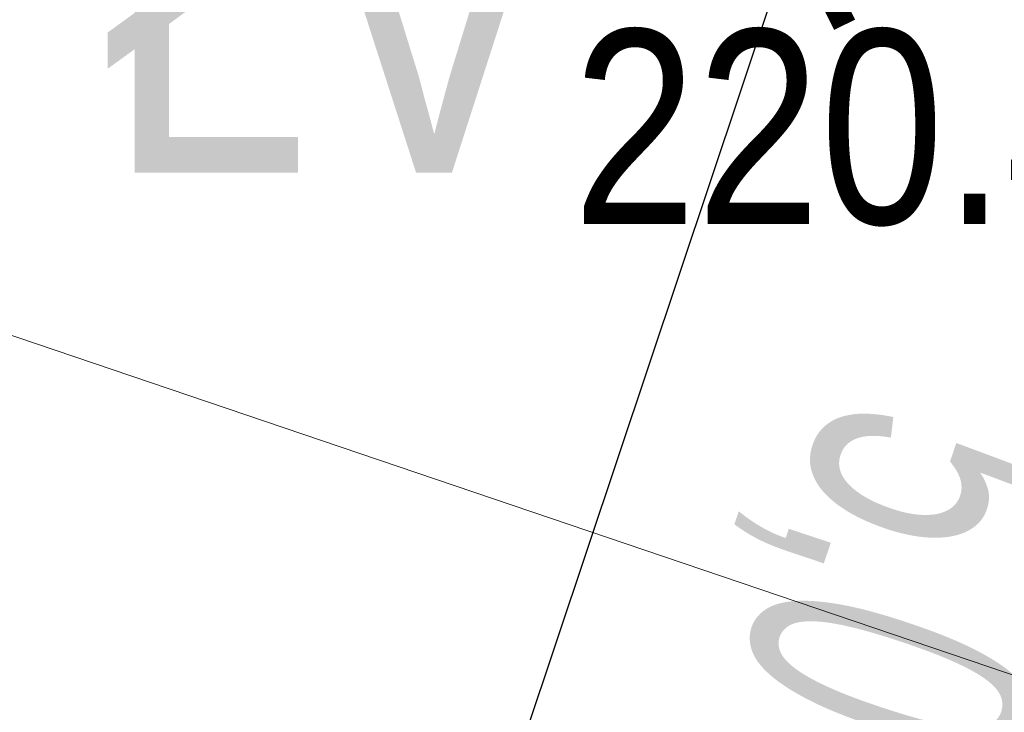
# Model space of a CAD drawing. Header units: metres. Extents: x 6599773 to 13199707, y 5688499 to 11377233.
# Tile 151 of 256: x 6599951.09 to 6599954.9, y 5688899.08 to 5688901.75. Entities that reach past the tile are written whole.
import ezdxf
from ezdxf.enums import TextEntityAlignment as Align

# ---------------------------------------------------------------- set-up
doc = ezdxf.new("R2010")
doc.units = ezdxf.units.M
doc.header["$MEASUREMENT"] = 0
doc.linetypes.add('1', pattern=[0])
doc.layers.get('0').update_dxf_attribs({"linetype": 'CONTINUOUS', "lineweight": 5})
doc.layers.get('Defpoints').update_dxf_attribs({"linetype": 'CONTINUOUS', "lineweight": 9})
for name, color, linetype, lineweight in [('_kolor chodnik', 50, '1', 0), ('_kolor zjazdy kostka', 7, '1', 0), ('_kolor ścieżka', 10, '1', 0), ('_opis zjazdy', 7, '1', 18), ('_opiszjazd', 7, '1', 20), ('Numery_uzytkow', 90, 'CONTINUOUS', 5), ('OTR_T_1', 7, 'CONTINUOUS', 5)]:
    doc.layers.add(name, color=color, linetype=linetype, lineweight=lineweight)
doc.layers.add('_kolor jezdnia', color=7, linetype='1', lineweight=0, true_color=0x00dbdb)
doc.layers.add('_kolor pobocze', color=7, linetype='1', lineweight=0, true_color=0xff66ff)
doc.styles.add('opis', font='ARIALN.TTF', dxfattribs={"width": 0.7, "height": 1.1})
doc.styles.add('STYL_ARIAL', font='ARIALN.TTF', dxfattribs={"width": 0.75, "oblique": 0.1})
doc.dimstyles.new('opi', dxfattribs={"dimtxt": 1.1, "dimasz": 0.6, "dimexe": 1, "dimexo": 1, "dimgap": 0.5, "dimtad": 1, "dimzin": 1, "dimtxsty": 'opis', "dimblk": 'ARCHTICK', "dimcen": 2.5, "dimadec": 3, "dimazin": 0, "dimtfac": 1, "dimtmove": 0, "dimatfit": 3, "dimfxl": 1, "dimarcsym": 0})
pattern_1 = [(45, (0, 0), (-0.1767766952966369, 0.1767766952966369), []), (135, (0, 0), (-0.1767766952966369, -0.1767766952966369), [])]

# ---------------------------------------------------------------- blocks, each defined once
blk = doc.blocks.new('_ArchTick')
at = {"color": 0, "linetype": 'ByBlock', "const_width": 0.15}
blk.add_lwpolyline([(-0.5, -0.5), (0.5, 0.5)], dxfattribs=at)
blk = doc.blocks.new('*D323')
at = {"layer": '_opis zjazdy', "color": 0, "lineweight": -2, "transparency": 16777216}
for p, q in [((6599955.630689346, 5688901.596960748), (6599953.142391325, 5688902.429910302)), ((6599954.090671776, 5688902.11247655), (6599952.503503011, 5688897.371074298)), ((6599954.043520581, 5688896.855558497), (6599951.55522256, 5688897.688508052))]:
    blk.add_line(p, q, dxfattribs=at)
at = {"layer": 'Defpoints', "color": 0, "transparency": 16777216}
for p in [(6599956.578969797, 5688901.279526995), (6599952.503503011, 5688897.371074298), (6599954.991801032, 5688896.538124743)]:
    blk.add_point(p, dxfattribs=at)
at = {"layer": '_opis zjazdy', "color": 0, "lineweight": -2, "transparency": 16777216, "xscale": 0.6, "yscale": 0.6, "zscale": 0.6}
for p, rotation in [((6599954.090671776, 5688902.11247655), 71.49220006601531), ((6599952.503503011, 5688897.371074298), 251.4922000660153)]:
    blk.add_blockref('_ArchTick', p, dxfattribs=dict(at, rotation=rotation))
at = {"layer": '_opis zjazdy', "color": 0, "transparency": 16777216, "insert": (6599954.398088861, 5688899.373218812), "char_height": 1.1, "attachment_point": 5, "rotation": 251.4922000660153, "style": 'opis'}
blk.add_mtext('5,00', dxfattribs=at)

msp = doc.modelspace()

# ---------------------------------------------------------------- hatches: boundary and pattern name
at = {"layer": '_kolor chodnik'}
h = msp.add_hatch(dxfattribs=at)
h.set_pattern_fill('ANSI37', color=256, scale=2)
h.set_pattern_definition(pattern_1)
h.paths.add_polyline_path([(6599849.938171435, 5688542.085872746), (6599852.232147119, 5688548.938742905), (6599853.573135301, 5688548.489851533), (6599853.827082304, 5688549.248475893), (6599851.793849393, 5688549.929093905), (6599849.895278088, 5688548.982823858), (6599847.823506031, 5688542.793750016)])
edge = h.paths.add_edge_path()
edge.add_line((6600018.106075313, 5689087.454911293), (6600022.42781917, 5689091.229234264))
edge.add_line((6600022.42781917, 5689091.229234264), (6600020.233254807, 5689093.742094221))
edge.add_line((6600020.233254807, 5689093.742094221), (6600017.159471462, 5689091.057656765))
edge.add_arc((6600023.275194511, 5689085.3851404), 8.341433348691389, 137.1531559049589, 148.8016577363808)
edge.add_line((6600016.140105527, 5689089.706021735), (6600018.106075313, 5689087.454911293))
h.paths.add_polyline_path([(6600038.501784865, 5689187.592294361), (6600037.906968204, 5689187.700586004), (6600037.63829624, 5689186.224843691), (6600038.240083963, 5689186.115282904)])
h.paths.add_polyline_path([(6600069.098302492, 5689360.276020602), (6600068.321239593, 5689360.413462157), (6600068.064048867, 5689358.936495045), (6600068.836639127, 5689358.799546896)])
h.paths.add_polyline_path([(6600082.393785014, 5689362.950258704), (6600082.941124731, 5689366.103121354), (6600081.481377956, 5689366.361351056), (6600080.923159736, 5689363.210828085)])
h.paths.add_polyline_path([(6600074.022236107, 5689388.065861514), (6600072.983907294, 5689388.249860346), (6600072.723374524, 5689386.77253894), (6600073.760538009, 5689386.588865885)])
h.paths.add_polyline_path([(6600105.613104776, 5689486.405659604), (6600106.749499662, 5689489.711933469), (6600105.298891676, 5689490.233346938), (6600104.143487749, 5689486.917306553)], flags=17)
h.paths.add_polyline_path([(6600132.519778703, 5689678.737346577), (6600131.761827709, 5689678.896110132), (6600131.444670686, 5689677.429261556), (6600132.212256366, 5689677.269208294)])
h.paths.add_polyline_path([(6600156.649397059, 5689798.7449027), (6600156.48800471, 5689797.958860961), (6600157.450195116, 5689797.757316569), (6600157.615023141, 5689798.542205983)])
h.paths.add_polyline_path([(6600189.055358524, 5689948.643107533), (6600187.902868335, 5689948.884512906), (6600187.600024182, 5689947.417400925), (6600188.748131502, 5689947.176379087)])
edge = h.paths.add_edge_path()
edge.add_line((6600204.459383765, 5690032.969035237), (6600204.153258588, 5690031.227801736))
edge.add_arc((6600202.328347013, 5690027.299936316), 4.331100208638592, 41.85300125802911, 65.08011549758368, ccw=False)
edge.add_arc((6600032.90393149, 5690051.979071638), 174.020003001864, 352.8070218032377, 353.495463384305)
edge.add_arc((6600202.372679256, 5690027.343587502), 5.999999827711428, 55.12102442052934, 69.64815978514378)
edge = h.paths.add_edge_path()
edge.add_line((6600205.046027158, 5690040.265402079), (6600204.972740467, 5690038.483452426))
edge.add_arc((6600203.986269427, 5690044.401803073), 5.999999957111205, 279.4630688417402, 294.9140560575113)
edge.add_line((6600206.513819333, 5690038.960158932), (6600206.607027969, 5690041.030672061))
edge.add_arc((6600203.986269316, 5690044.401803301), 4.270000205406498, 284.3702444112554, 307.86193139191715, ccw=False)
edge = h.paths.add_edge_path()
edge.add_arc((6600203.547470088, 5690044.558759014), 6.446878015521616, 324.4350091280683, 356.2013368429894, ccw=False)
edge.add_arc((6600203.986269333, 5690044.401803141), 6.00000007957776, 323.2169970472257, 357.4193489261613)
h.paths.add_polyline_path([(6600208.910055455, 5690121.713696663), (6600208.146285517, 5690121.748120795), (6600207.125602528, 5690121.794124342), (6600209.971605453, 5690121.665851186)])
edge = h.paths.add_edge_path()
edge.add_line((6600238.769818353, 5690481.648294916), (6600240.338176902, 5690490.873746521))
edge.add_line((6600240.338176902, 5690490.873746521), (6600241.251295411, 5690510.829461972))
edge.add_line((6600241.251295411, 5690510.829461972), (6600239.524022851, 5690510.928942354))
edge.add_line((6600239.524022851, 5690510.928942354), (6600238.633343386, 5690491.167757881))
edge.add_line((6600238.633343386, 5690491.167757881), (6600234.579716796, 5690467.661262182))
edge.add_line((6600234.579716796, 5690467.661262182), (6600234.449796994, 5690464.966873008))
edge.add_arc((6600242.443669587, 5690464.607462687), 8.00194818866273, 177.4256738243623, 268.2543056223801)
edge.add_line((6600242.199903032, 5690456.609228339), (6600242.216657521, 5690457.359274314))
edge.add_line((6600242.216657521, 5690457.359274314), (6600242.305257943, 5690458.836738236))
edge.add_arc((6600242.444504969, 5690464.607952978), 5.772894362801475, 177.0298084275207, 268.6178439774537, ccw=False)
edge.add_line((6600236.679365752, 5690464.907083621), (6600236.951876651, 5690470.95443634))
edge.add_line((6600236.951876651, 5690470.95443634), (6600238.150786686, 5690478.210832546))
edge.add_line((6600238.150786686, 5690478.210832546), (6600238.769818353, 5690481.648294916))
h.paths.add_polyline_path([(6600238.769818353, 5690481.648294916), (6600238.150786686, 5690478.210832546), (6600239.670056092, 5690477.930590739), (6600240.266710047, 5690481.376366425)], flags=17)
edge = h.paths.add_edge_path()
edge.add_line((6600223.366500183, 5690460.339976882), (6600223.276803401, 5690457.948865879))
edge.add_arc((6600221.105749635, 5690465.64864014), 7.999999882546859, 285.7465040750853, 299.8464885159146)
edge.add_line((6600225.08717264, 5690458.709744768), (6600225.240084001, 5690461.623695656))
edge.add_arc((6600221.105749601, 5690465.648640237), 5.769999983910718, 293.06724420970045, 315.7681070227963, ccw=False)
edge = h.paths.add_edge_path()
edge.add_arc((6600220.025145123, 5690444.676291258), 5.77000016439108, 37.996647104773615, 59.94382588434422, ccw=False)
edge.add_line((6600224.572175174, 5690448.22839199), (6600224.817793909, 5690451.081798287))
edge.add_arc((6600220.025145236, 5690444.676291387), 7.999999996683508, 53.19588653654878, 68.15166733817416)
edge.add_line((6600223.00235276, 5690452.101669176), (6600222.91504296, 5690449.670427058))
edge = h.paths.add_edge_path()
edge.add_arc((6600221.105749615, 5690465.648640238), 7.999999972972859, 328.0222308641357, 357.0132597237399)
edge.add_line((6600229.094882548, 5690465.23180147), (6600229.218816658, 5690467.593604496))
edge.add_line((6600229.218816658, 5690467.593604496), (6600228.218919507, 5690467.645774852))
edge.add_line((6600228.218919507, 5690467.645774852), (6600227.891778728, 5690461.411918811))
h.paths.add_polyline_path([(6600200.980142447, 5690012.236744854), (6600202.31727834, 5690011.956662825), (6600202.522293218, 5690012.935421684), (6600201.182321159, 5690013.216097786)])
h.paths.add_polyline_path([(6600196.457878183, 5689983.98337835), (6600195.202332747, 5689984.246370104), (6600194.899091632, 5689982.777335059), (6600196.150355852, 5689982.515240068)])
edge = h.paths.add_edge_path()
edge.add_line((6600112.305909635, 5689517.99101877), (6600112.691041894, 5689519.807934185))
edge.add_line((6600112.691041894, 5689519.807934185), (6600113.245521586, 5689522.423769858))
edge.add_line((6600113.245521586, 5689522.423769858), (6600111.553124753, 5689522.782507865))
edge.add_line((6600111.553124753, 5689522.782507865), (6600107.405864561, 5689503.217226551))
edge.add_line((6600107.405864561, 5689503.217226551), (6600099.494506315, 5689480.361667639))
edge.add_line((6600099.494506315, 5689480.361667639), (6600099.182814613, 5689478.891218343))
edge.add_arc((6600107.008997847, 5689477.232359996), 8.000059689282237, 168.0325629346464, 257.7529108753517)
edge.add_line((6600105.311960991, 5689469.414366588), (6600105.784990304, 5689471.593619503))
edge.add_arc((6600107.008927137, 5689477.232314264), 5.769999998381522, 168.0321375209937, 257.7533362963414, ccw=False)
edge.add_line((6600101.364343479, 5689478.42879883), (6600101.647245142, 5689479.76342708))
edge.add_line((6600101.647245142, 5689479.76342708), (6600104.143487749, 5689486.917306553))
edge.add_line((6600104.143487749, 5689486.917306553), (6600105.298891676, 5689490.233346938))
edge.add_line((6600105.298891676, 5689490.233346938), (6600108.240043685, 5689498.809726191))
edge.add_line((6600108.240043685, 5689498.809726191), (6600112.305909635, 5689517.99101877))
h.paths.add_polyline_path([(6600136.009573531, 5689645.499114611), (6600138.333647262, 5689645.012304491), (6600138.661671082, 5689646.578318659), (6600134.869459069, 5689647.372651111)])
at = {"layer": '_kolor jezdnia'}
h = msp.add_hatch(dxfattribs=at)
h.set_pattern_fill('ANSI37', color=256, scale=2.2)
h.set_pattern_definition([(311.9999999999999, (0, 0), (0.2043648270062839, 0.1840109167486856), []), (41.99999999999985, (0, 0), (-0.1840109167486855, 0.2043648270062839), [])])
edge = h.paths.add_edge_path()
edge.add_line((6599833.066047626, 5688539.933393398), (6599850.649511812, 5688527.983462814))
edge.add_arc((6599857.337592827, 5688536.653968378), 10.95025544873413, 169.5012687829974, 232.3548431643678, ccw=False)
edge.add_arc((6599858.085851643, 5688536.618142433), 11.69295282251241, 162.2507788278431, 169.9967502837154, ccw=False)
edge.add_line((6599846.949484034, 5688540.182754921), (6599847.823506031, 5688542.793750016))
edge.add_line((6599847.823506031, 5688542.793750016), (6599849.895278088, 5688548.982823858))
edge.add_line((6599849.895278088, 5688548.982823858), (6599852.434748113, 5688556.56906746))
edge.add_line((6599852.434748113, 5688556.56906746), (6599928.48625871, 5688783.760284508))
edge.add_line((6599928.48625871, 5688783.760284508), (6599931.025728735, 5688791.34652811))
edge.add_line((6599931.025728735, 5688791.34652811), (6599996.657773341, 5688987.411326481))
edge.add_line((6599996.657773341, 5688987.411326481), (6599999.197243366, 5688994.997570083))
edge.add_line((6599999.197243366, 5688994.997570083), (6600021.930100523, 5689062.908193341))
edge.add_line((6600021.930100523, 5689062.908193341), (6600017.620224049, 5689067.371531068))
edge.add_line((6600017.620224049, 5689067.371531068), (6600016.714558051, 5689064.654078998))
edge.add_line((6600016.714558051, 5689064.654078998), (6600012.423620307, 5689051.835617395))
edge.add_line((6600012.423620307, 5689051.835617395), (6600009.884150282, 5689044.249373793))
edge.add_line((6600009.884150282, 5689044.249373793), (6599977.53516164, 5688947.612159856))
edge.add_line((6599977.53516164, 5688947.612159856), (6599974.995691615, 5688940.025916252))
edge.add_line((6599974.995691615, 5688940.025916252), (6599942.096912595, 5688841.746295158))
edge.add_line((6599942.096912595, 5688841.746295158), (6599939.557442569, 5688834.160051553))
edge.add_line((6599939.557442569, 5688834.160051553), (6599882.679288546, 5688664.246042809))
edge.add_line((6599882.679288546, 5688664.246042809), (6599880.139818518, 5688656.659799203))
edge.add_line((6599880.139818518, 5688656.659799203), (6599852.464543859, 5688573.984527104))
edge.add_line((6599852.464543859, 5688573.984527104), (6599842.470137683, 5688544.127903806))
edge.add_arc((6599835.706422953, 5688546.652910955), 7.219660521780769, 248.54809133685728, 339.52856074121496, ccw=False)
h.paths.add_polyline_path([(6600044.653202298, 5689172.271628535), (6600046.276244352, 5689181.431901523), (6600047.759199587, 5689189.801539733), (6600051.0603021, 5689208.432603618), (6600052.368792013, 5689215.817578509), (6600054.808584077, 5689229.587499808), (6600056.11707399, 5689236.972474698), (6600057.346666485, 5689243.912161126), (6600058.655146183, 5689251.297078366), (6600058.831439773, 5689252.292060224), (6600060.098987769, 5689259.445963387), (6600060.139929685, 5689259.677035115), (6600061.407468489, 5689266.830886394), (6600072.329030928, 5689328.470998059), (6600073.637511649, 5689335.855921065), (6600077.337304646, 5689356.73715072), (6600078.820259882, 5689365.106788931), (6600081.142794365, 5689378.214921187), (6600082.53851694, 5689386.092227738), (6600095.187867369, 5689457.483787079), (6600091.082877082, 5689465.8405575), (6600089.043088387, 5689454.328211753), (6600087.870641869, 5689447.711051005), (6600087.560133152, 5689445.958573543), (6600086.562151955, 5689440.326076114), (6600082.433200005, 5689417.022719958), (6600080.95024477, 5689408.65308175), (6600077.202698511, 5689387.502337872), (6600075.719743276, 5689379.132699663), (6600073.469199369, 5689366.430874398), (6600071.986244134, 5689358.061236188), (6600069.986864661, 5689346.776955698), (6600068.591142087, 5689338.899649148), (6600065.559290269, 5689321.78820693), (6600064.163567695, 5689313.91090038), (6600059.719426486, 5689288.828650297), (6600058.323703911, 5689280.951343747), (6600057.563846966, 5689276.662793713), (6600056.168124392, 5689268.785487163), (6600054.804920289, 5689261.091711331), (6600053.409197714, 5689253.214404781), (6600053.264817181, 5689252.399536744), (6600051.869094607, 5689244.522230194), (6600051.183555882, 5689240.653124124), (6600049.787833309, 5689232.775817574), (6600046.593849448, 5689214.749319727), (6600045.198126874, 5689206.872013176), (6600044.41754409, 5689202.466488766), (6600042.934588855, 5689194.096850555), (6600036.429952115, 5689157.38538759), (6600034.94699688, 5689149.01574938), (6600030.579776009, 5689124.367629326), (6600027.529365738, 5689107.151445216), (6600024.895072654, 5689094.014582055), (6600030.583685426, 5689094.264316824), (6600032.945013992, 5689106.191885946), (6600043.170247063, 5689163.901990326)])
edge = h.paths.add_edge_path()
edge.add_line((6600111.106812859, 5689535.144351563), (6600111.256844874, 5689535.85214863))
edge.add_line((6600111.256844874, 5689535.85214863), (6600112.915748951, 5689543.678261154))
edge.add_line((6600112.915748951, 5689543.678261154), (6600117.304772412, 5689564.384094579))
edge.add_line((6600117.304772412, 5689564.384094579), (6600119.067357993, 5689572.699339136))
edge.add_line((6600119.067357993, 5689572.699339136), (6600120.087667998, 5689577.512794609))
edge.add_line((6600120.087667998, 5689577.512794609), (6600121.64289057, 5689584.849775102))
edge.add_line((6600121.64289057, 5689584.849775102), (6600128.436769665, 5689616.900852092))
edge.add_line((6600128.436769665, 5689616.900852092), (6600129.991992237, 5689624.237832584))
edge.add_line((6600129.991992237, 5689624.237832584), (6600132.660554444, 5689636.827148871))
edge.add_line((6600132.660554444, 5689636.827148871), (6600133.208838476, 5689639.444704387))
edge.add_line((6600133.208838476, 5689639.444704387), (6600134.848957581, 5689647.274775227))
edge.add_line((6600134.848957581, 5689647.274775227), (6600138.97649476, 5689666.979995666))
edge.add_line((6600138.97649476, 5689666.979995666), (6600140.51410642, 5689674.320687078))
edge.add_line((6600140.51410642, 5689674.320687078), (6600145.209128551, 5689696.735129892))
edge.add_line((6600145.209128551, 5689696.735129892), (6600146.746740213, 5689704.075821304))
edge.add_line((6600146.746740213, 5689704.075821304), (6600151.462308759, 5689726.588354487))
edge.add_line((6600151.462308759, 5689726.588354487), (6600152.999920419, 5689733.929045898))
edge.add_line((6600152.999920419, 5689733.929045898), (6600155.244070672, 5689744.642813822))
edge.add_line((6600155.244070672, 5689744.642813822), (6600156.781682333, 5689751.983505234))
edge.add_line((6600156.781682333, 5689751.983505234), (6600161.635515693, 5689775.156126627))
edge.add_line((6600161.635515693, 5689775.156126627), (6600163.378142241, 5689783.475576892))
edge.add_line((6600163.378142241, 5689783.475576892), (6600163.850769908, 5689785.731942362))
edge.add_line((6600163.850769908, 5689785.731942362), (6600167.028500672, 5689800.90270461))
edge.add_line((6600167.028500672, 5689800.90270461), (6600179.490888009, 5689860.399222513))
edge.add_line((6600179.490888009, 5689860.399222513), (6600181.233514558, 5689868.718672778))
edge.add_line((6600181.233514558, 5689868.718672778), (6600181.84713393, 5689871.648144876))
edge.add_line((6600181.84713393, 5689871.648144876), (6600183.38474559, 5689878.988836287))
edge.add_line((6600183.38474559, 5689878.988836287), (6600184.935818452, 5689886.393792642))
edge.add_line((6600184.935818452, 5689886.393792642), (6600186.575937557, 5689894.223863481))
edge.add_line((6600186.575937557, 5689894.223863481), (6600194.051338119, 5689929.912074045))
edge.add_line((6600194.051338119, 5689929.912074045), (6600195.691457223, 5689937.742144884))
edge.add_line((6600195.691457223, 5689937.742144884), (6600202.915799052, 5689972.231779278))
edge.add_line((6600202.915799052, 5689972.231779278), (6600204.555918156, 5689980.061850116))
edge.add_line((6600204.555918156, 5689980.061850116), (6600206.062781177, 5689987.255744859))
edge.add_line((6600206.062781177, 5689987.255744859), (6600207.702900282, 5689995.085815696))
edge.add_line((6600207.702900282, 5689995.085815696), (6600210.232559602, 5690007.162628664))
edge.add_line((6600210.232559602, 5690007.162628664), (6600211.694938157, 5690014.144150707))
edge.add_arc((6600028.177652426, 5690052.584442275), 187.5000004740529, 348.1696294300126, 357.4195276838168)
edge.add_line((6600215.487522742, 5690044.142720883), (6600208.310270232, 5690026.480446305))
edge.add_arc((6600032.903933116, 5690051.97907145), 177.2500013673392, 348.1696294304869, 351.7289130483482, ccw=False)
edge.add_line((6600206.38894146, 5690015.640182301), (6600205.966941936, 5690013.625519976))
edge.add_line((6600205.966941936, 5690013.625519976), (6600204.326822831, 5690005.795449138))
edge.add_line((6600204.326822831, 5690005.795449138), (6600197.076961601, 5689971.183982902))
edge.add_line((6600197.076961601, 5689971.183982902), (6600195.334335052, 5689962.864532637))
edge.add_line((6600195.334335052, 5689962.864532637), (6600193.44722506, 5689953.855305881))
edge.add_line((6600193.44722506, 5689953.855305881), (6600191.909227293, 5689946.512771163))
edge.add_line((6600191.909227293, 5689946.512771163), (6600185.49684423, 5689915.899498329))
edge.add_line((6600185.49684423, 5689915.899498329), (6600183.856521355, 5689908.068454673))
edge.add_line((6600183.856521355, 5689908.068454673), (6600182.066605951, 5689899.523243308))
edge.add_line((6600182.066605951, 5689899.523243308), (6600180.32407057, 5689891.204228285))
edge.add_line((6600180.32407057, 5689891.204228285), (6600174.320344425, 5689862.541919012))
edge.add_line((6600174.320344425, 5689862.541919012), (6600172.577809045, 5689854.222903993))
edge.add_line((6600172.577809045, 5689854.222903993), (6600163.663810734, 5689811.666703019))
edge.add_line((6600163.663810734, 5689811.666703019), (6600162.023782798, 5689803.837067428))
edge.add_line((6600162.023782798, 5689803.837067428), (6600160.924220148, 5689798.587659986))
edge.add_line((6600160.924220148, 5689798.587659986), (6600159.279208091, 5689790.734229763))
edge.add_line((6600159.279208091, 5689790.734229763), (6600157.107250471, 5689780.365115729))
edge.add_line((6600157.107250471, 5689780.365115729), (6600155.462238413, 5689772.511685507))
edge.add_line((6600155.462238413, 5689772.511685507), (6600153.380318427, 5689762.572418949))
edge.add_line((6600153.380318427, 5689762.572418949), (6600151.735124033, 5689754.718118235))
edge.add_line((6600151.735124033, 5689754.718118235), (6600148.586504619, 5689739.686336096))
edge.add_line((6600148.586504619, 5689739.686336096), (6600146.885007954, 5689731.563243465))
edge.add_line((6600146.885007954, 5689731.563243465), (6600141.75088822, 5689707.052510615))
edge.add_line((6600141.75088822, 5689707.052510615), (6600140.110896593, 5689699.223048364))
edge.add_line((6600140.110896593, 5689699.223048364), (6600133.483561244, 5689667.583574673))
edge.add_line((6600133.483561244, 5689667.583574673), (6600131.860394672, 5689659.834436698))
edge.add_line((6600131.860394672, 5689659.834436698), (6600131.740984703, 5689659.26436315))
edge.add_line((6600131.740984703, 5689659.26436315), (6600130.117814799, 5689651.515209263))
edge.add_line((6600130.117814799, 5689651.515209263), (6600127.278733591, 5689637.961189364))
edge.add_line((6600127.278733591, 5689637.961189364), (6600126.924568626, 5689636.290366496))
edge.add_line((6600126.924568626, 5689636.290366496), (6600125.166244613, 5689627.995226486))
edge.add_line((6600125.166244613, 5689627.995226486), (6600118.009503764, 5689594.232298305))
edge.add_line((6600118.009503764, 5689594.232298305), (6600116.251179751, 5689585.937158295))
edge.add_line((6600116.251179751, 5689585.937158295), (6600113.665314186, 5689573.737975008))
edge.add_line((6600113.665314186, 5689573.737975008), (6600111.898534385, 5689565.402943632))
edge.add_line((6600111.898534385, 5689565.402943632), (6600104.889982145, 5689532.33911599))
edge.add_line((6600104.889982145, 5689532.33911599), (6600103.226635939, 5689524.492047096))
edge.add_line((6600103.226635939, 5689524.492047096), (6600096.623876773, 5689493.342605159))
edge.add_line((6600096.623876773, 5689493.342605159), (6600094.968986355, 5689485.53542763))
edge.add_line((6600094.968986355, 5689485.53542763), (6600094.300101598, 5689482.379870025))
edge.add_line((6600094.300101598, 5689482.379870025), (6600099.182814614, 5689478.891218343))
edge.add_line((6600099.182814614, 5689478.891218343), (6600099.494506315, 5689480.361667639))
edge.add_line((6600099.494506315, 5689480.361667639), (6600111.106812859, 5689535.144351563))
edge = h.paths.add_edge_path()
edge.add_arc((6600239.213891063, 5690851.4003676), 10.0000000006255, -2.8342403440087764, 76.13703556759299, ccw=False)
edge.add_line((6600249.201658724, 5690850.905901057), (6600249.082723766, 5690848.503524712))
edge.add_line((6600249.082723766, 5690848.503524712), (6600247.016487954, 5690806.767468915))
edge.add_line((6600247.016487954, 5690806.767468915), (6600246.092398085, 5690789.152178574))
edge.add_line((6600246.092398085, 5690789.152178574), (6600233.768116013, 5690572.015170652))
edge.add_line((6600233.768116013, 5690572.015170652), (6600228.959056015, 5690465.29620206))
edge.add_line((6600228.959056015, 5690465.29620206), (6600234.588724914, 5690465.017134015))
edge.add_line((6600234.588724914, 5690465.017134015), (6600239.26254019, 5690571.767576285))
edge.add_line((6600239.26254019, 5690571.767576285), (6600252.505038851, 5690806.400146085))
edge.add_line((6600252.505038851, 5690806.400146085), (6600254.569211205, 5690848.094521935))
edge.add_arc((6600262.559425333, 5690847.6989487), 7.999999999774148, 76.13703557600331, 177.1657596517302, ccw=False)
edge.add_line((6600264.476229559, 5690855.465921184), (6600241.609896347, 5690861.109083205))
edge = h.paths.add_edge_path()
edge.add_line((6600250.031475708, 5690451.625307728), (6600250.231741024, 5690455.772579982))
edge.add_line((6600250.231741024, 5690455.772579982), (6600246.257763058, 5690456.417303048))
edge.add_line((6600246.257763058, 5690456.417303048), (6600242.171761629, 5690456.61060902))
edge.add_arc((6600242.563100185, 5690464.586983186), 7.985968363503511, 176.9123644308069, 267.1911945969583, ccw=False)
edge.add_line((6600234.588724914, 5690465.017134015), (6600228.959056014, 5690465.29620206))
edge.add_arc((6600220.965133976, 5690465.657286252), 8.002072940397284, 267.8289300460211, 357.413716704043, ccw=False)
edge.add_line((6600220.661989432, 5690457.660957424), (6600212.406915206, 5690458.119572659))
edge.add_line((6600212.406915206, 5690458.119572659), (6600208.431872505, 5690457.817501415))
edge.add_line((6600208.431872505, 5690457.817501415), (6600208.233912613, 5690454.548331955))
edge.add_line((6600208.233912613, 5690454.548331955), (6600212.129565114, 5690453.127270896))
edge.add_line((6600212.129565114, 5690453.127270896), (6600218.640548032, 5690452.76554962))
edge.add_line((6600218.640548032, 5690452.76554962), (6600216.486747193, 5690452.885205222))
edge.add_line((6600216.486747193, 5690452.885205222), (6600220.46890539, 5690452.663974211))
edge.add_arc((6600220.025145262, 5690444.676291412), 7.999999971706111, -0.3386579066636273, 86.8201700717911, ccw=False)
edge.add_line((6600228.025005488, 5690444.629006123), (6600227.803602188, 5690439.649256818))
edge.add_line((6600227.803602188, 5690439.649256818), (6600226.885525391, 5690435.936828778))
edge.add_line((6600226.885525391, 5690435.936828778), (6600225.534849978, 5690405.967249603))
edge.add_line((6600225.534849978, 5690405.967249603), (6600226.115199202, 5690402.187514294))
edge.add_line((6600226.115199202, 5690402.187514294), (6600213.445139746, 5690121.008786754))
edge.add_line((6600213.445139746, 5690121.008786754), (6600213.352800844, 5690118.960058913))
edge.add_line((6600213.352800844, 5690118.960058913), (6600209.980184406, 5690044.131649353))
edge.add_arc((6600203.986269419, 5690044.401803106), 5.999999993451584, 257.4162346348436, 357.41934921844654, ccw=False)
edge.add_line((6600202.679069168, 5690038.545931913), (6600201.589735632, 5690033.666039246))
edge.add_line((6600201.589735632, 5690033.666039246), (6600203.67987942, 5690033.199458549))
edge.add_arc((6600202.372679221, 5690027.343587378), 5.999999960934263, -8.27108729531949, 77.41623506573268, ccw=False)
edge.add_line((6600208.310270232, 5690026.480446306), (6600215.487522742, 5690044.142720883))
edge.add_line((6600215.487522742, 5690044.142720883), (6600216.199687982, 5690059.944661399))
edge.add_line((6600216.199687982, 5690059.944661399), (6600216.537356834, 5690067.437056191))
edge.add_line((6600216.537356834, 5690067.437056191), (6600223.893528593, 5690230.66011469))
edge.add_line((6600223.893528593, 5690230.66011469), (6600224.231197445, 5690238.152509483))
edge.add_line((6600224.231197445, 5690238.152509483), (6600233.507835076, 5690443.987992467))
edge.add_arc((6600241.499722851, 5690443.627812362), 7.999999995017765, 87.29208981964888, 177.4195277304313, ccw=False)
edge.add_line((6600241.877677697, 5690451.618879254), (6600246.021541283, 5690451.422886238))
edge.add_line((6600246.021541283, 5690451.422886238), (6600246.427694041, 5690451.443388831))
edge.add_line((6600246.427694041, 5690451.443388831), (6600246.793970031, 5690451.461878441))
edge.add_line((6600246.793970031, 5690451.461878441), (6600250.031475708, 5690451.625307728))
edge = h.paths.add_edge_path()
edge.add_line((6600007.33756506, 5689086.20374581), (6600006.980466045, 5689080.740822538))
edge.add_line((6600006.980466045, 5689080.740822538), (6600007.229745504, 5689080.720859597))
edge.add_line((6600007.229745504, 5689080.720859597), (6600008.093335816, 5689080.601653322))
edge.add_line((6600008.093335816, 5689080.601653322), (6600008.702681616, 5689080.53831051))
edge.add_arc((6600008.140193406, 5689070.554142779), 9.999999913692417, -18.557800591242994, 86.77547804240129, ccw=False)
edge.add_line((6600017.620224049, 5689067.371531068), (6600021.930100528, 5689062.908193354))
edge.add_arc((6599734.83819726, 5689159.011261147), 302.7499967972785, 341.4922000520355, 343.8640860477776)
edge.add_arc((6600034.895369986, 5689072.315877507), 9.581213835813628, 98.63328270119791, 164.5273290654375, ccw=False)
edge.add_line((6600033.457137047, 5689081.788529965), (6600033.832640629, 5689081.798737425))
edge.add_line((6600033.832640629, 5689081.798737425), (6600034.422462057, 5689082.05700874))
edge.add_line((6600034.422462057, 5689082.05700874), (6600036.833623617, 5689082.139040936))
edge.add_line((6600036.833623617, 5689082.139040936), (6600036.730225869, 5689087.148851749))
edge.add_line((6600036.730225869, 5689087.148851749), (6600036.579860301, 5689087.134303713))
edge.add_arc((6600036.479565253, 5689093.136286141), 6.002820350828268, 169.1687651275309, 270.9573417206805, ccw=False)
edge.add_line((6600030.583685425, 5689094.264316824), (6600024.895072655, 5689094.014582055))
edge.add_arc((6600015.200558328, 5689096.162123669), 9.929528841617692, 271.0943432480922, 347.5094668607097, ccw=False)
edge.add_arc((6600014.909438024, 5689089.646776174), 3.446070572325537, 264.4236009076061, 278.0194998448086, ccw=False)
edge.add_line((6600014.574573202, 5689086.217014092), (6600014.299554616, 5689086.232508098))
edge.add_line((6600014.299554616, 5689086.232508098), (6600010.474232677, 5689086.448019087))
edge.add_line((6600010.474232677, 5689086.448019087), (6600007.33756506, 5689086.20374581))
edge = h.paths.add_edge_path()
edge.add_line((6600105.490725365, 5689463.953528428), (6600106.927559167, 5689464.047234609))
edge.add_line((6600106.927559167, 5689464.047234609), (6600107.835, 5689468.66))
edge.add_line((6600107.835, 5689468.66), (6600105.311960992, 5689469.414366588))
edge.add_arc((6600107.008997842, 5689477.232359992), 8.000059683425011, 168.0325628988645, 257.7529109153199, ccw=False)
edge.add_line((6600099.182814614, 5689478.891218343), (6600094.300101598, 5689482.379870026))
edge.add_arc((6600586.245114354, 5689378.10423892), 502.8750369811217, 168.032376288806, 169.9522165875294)
edge.add_line((6600091.082877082, 5689465.8405575), (6600095.187867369, 5689457.483787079))
edge.add_arc((6600103.06517392, 5689456.088064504), 8.000000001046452, 77.7533362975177, 169.9524553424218, ccw=False)
edge.add_line((6600104.762140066, 5689463.906012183), (6600105.490725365, 5689463.953528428))
at = {"layer": '_kolor pobocze'}
h = msp.add_hatch(dxfattribs=at)
h.set_pattern_fill('ANSI37', color=256, scale=2)
h.set_pattern_definition(pattern_1)
edge = h.paths.add_edge_path()
edge.add_line((6600035.926965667, 5689101.56944285), (6600036.046865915, 5689102.311543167))
edge.add_arc((6600058.171848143, 5689233.778275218), 133.3154772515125, 259.4578941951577, 260.4470163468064, ccw=False)
edge.add_line((6600033.780707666, 5689102.713067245), (6600032.142559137, 5689101.847662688))
edge.add_arc((6599734.838175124, 5689159.011266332), 302.7500195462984, 347.6801154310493, 349.11639019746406, ccw=False)
edge.add_arc((6600036.478170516, 5689093.133441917), 6.000000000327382, 167.68011541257, 271.5571101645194)
edge.add_line((6600036.64121064, 5689087.1356575), (6600036.730491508, 5689087.137804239))
edge.add_line((6600036.730491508, 5689087.137804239), (6600036.71246321, 5689087.887583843))
edge.add_line((6600036.71246321, 5689087.887583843), (6600036.559840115, 5689087.884077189))
edge.add_arc((6600036.482532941, 5689093.14290691), 5.259397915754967, 170.6455005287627, 270.84221319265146, ccw=False)
edge.add_arc((6600545.796425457, 5688991.216220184), 524.6691769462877, 167.9170060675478, 168.7028219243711, ccw=False)
edge.add_line((6600032.751078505, 5689101.044345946), (6600034.011432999, 5689101.917298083))
edge.add_line((6600034.011432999, 5689101.917298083), (6600035.926965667, 5689101.56944285))
edge = h.paths.add_edge_path()
edge.add_line((6600002.828843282, 5688994.032881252), (6600003.066918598, 5688994.744091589))
edge.add_line((6600003.066918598, 5688994.744091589), (6600001.227880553, 5688995.359703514))
edge.add_line((6600001.227880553, 5688995.359703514), (6600000.55876659, 5688996.702196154))
edge.add_line((6600000.55876659, 5688996.702196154), (6600022.641310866, 5689062.67011804))
edge.add_arc((6599734.83819395, 5689159.011262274), 303.5000002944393, 341.4922000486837, 343.8640860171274)
edge.add_arc((6600035.267451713, 5689072.092773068), 9.250000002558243, 91.55711016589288, 163.8640860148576, ccw=False)
edge.add_line((6600035.016098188, 5689081.339357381), (6600036.868703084, 5689081.389717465))
edge.add_line((6600036.868703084, 5689081.389717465), (6600036.850674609, 5689082.139504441))
edge.add_line((6600036.850674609, 5689082.139504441), (6600034.995718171, 5689082.089080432))
edge.add_arc((6600035.267451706, 5689072.092773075), 9.999999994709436, 91.55711014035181, 163.8640860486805)
edge.add_arc((6599734.838192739, 5689159.011262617), 302.7500015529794, 341.4922000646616, 343.8640860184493, ccw=False)
edge.add_line((6600021.930100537, 5689062.908193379), (6599999.748942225, 5688996.6456785))
edge.add_line((6599999.748942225, 5688996.6456785), (6600000.695212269, 5688994.747107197))
edge.add_line((6600000.695212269, 5688994.747107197), (6600002.828843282, 5688994.032881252))
h.paths.add_polyline_path([(6599971.7492186, 5688907.297112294), (6599971.084233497, 5688908.631320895), (6599997.822068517, 5688988.526766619), (6599999.164561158, 5688989.195880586), (6600001.003599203, 5688988.580268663), (6600001.241674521, 5688989.291479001), (6599999.108043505, 5688990.005704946), (6599997.2094722, 5688989.059434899), (6599970.270280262, 5688908.583087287), (6599971.216550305, 5688906.684515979), (6599973.350181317, 5688905.970290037), (6599973.588256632, 5688906.681500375)])
h.paths.add_polyline_path([(6599932.504667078, 5688790.060553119), (6599931.835553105, 5688791.403045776), (6599968.343406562, 5688900.4641754), (6599969.685899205, 5688901.133289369), (6599971.524937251, 5688900.517677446), (6599971.763012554, 5688901.228887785), (6599969.629381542, 5688901.94311373), (6599967.730810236, 5688900.996843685), (6599931.025728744, 5688791.34652811), (6599931.971998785, 5688789.447956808), (6599933.988392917, 5688788.772975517), (6599934.226774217, 5688789.484136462)])
at = {"layer": '_kolor zjazdy kostka'}
h = msp.add_hatch(dxfattribs=at)
h.set_pattern_fill('ANSI37', color=256, scale=2)
h.set_pattern_definition(pattern_1)
h.paths.add_polyline_path([(6600244.137440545, 5690813.934732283), (6600242.369522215, 5690814.022127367), (6600242.097568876, 5690808.528921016), (6600243.865482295, 5690808.44142671)])
h.paths.add_polyline_path([(6600247.012128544, 5690806.679412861), (6600247.44273645, 5690815.377295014), (6600247.393289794, 5690814.378518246), (6600247.113277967, 5690808.722537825)])
h.paths.add_polyline_path([(6600242.297085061, 5690788.088808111), (6600240.958726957, 5690788.155683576), (6600240.648818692, 5690782.664569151), (6600241.987258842, 5690782.599147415)])
h.paths.add_polyline_path([(6600245.558275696, 5690780.919298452), (6600246.037231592, 5690789.405686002), (6600244.985820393, 5690788.453468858), (6600244.612601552, 5690781.981345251)])
h.paths.add_polyline_path([(6600241.348405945, 5690723.711515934), (6600242.272017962, 5690722.691689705), (6600242.749709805, 5690731.155680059), (6600241.698138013, 5690730.203317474), (6600241.472690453, 5690726.27550499)])
h.paths.add_polyline_path([(6600225.772794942, 5690394.589141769), (6600224.731429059, 5690393.637598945), (6600224.461246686, 5690387.644646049), (6600225.412923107, 5690386.603142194)])
h.paths.add_polyline_path([(6600223.012390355, 5690333.280720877), (6600223.372595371, 5690341.272607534), (6600222.32835346, 5690340.318436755), (6600222.058239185, 5690334.324941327)])
h.paths.add_polyline_path([(6600215.496388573, 5690166.390602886), (6600215.856593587, 5690174.382489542), (6600214.812834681, 5690173.428760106), (6600214.542018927, 5690167.435062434)])
h.paths.add_polyline_path([(6600212.446537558, 5690121.053392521), (6600213.399499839, 5690120.010473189), (6600213.788744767, 5690128.503024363), (6600212.745135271, 5690127.54943145)])
h.paths.add_polyline_path([(6600209.977420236, 5690121.665589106), (6600210.225142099, 5690127.162117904), (6600207.346107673, 5690127.291879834), (6600207.119593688, 5690121.794395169)])
h.paths.add_polyline_path([(6600207.950178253, 5690070.725854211), (6600204.880846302, 5690070.828947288), (6600204.643784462, 5690065.333808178), (6600207.702521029, 5690065.204598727)])
h.paths.add_polyline_path([(6600200.981479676, 5690012.236464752), (6600199.969248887, 5690007.339980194), (6600201.282587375, 5690007.064882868), (6600202.31726072, 5690011.956666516)])
h.paths.add_polyline_path([(6600193.613960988, 5689970.406358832), (6600192.398010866, 5689970.660657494), (6600191.286205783, 5689965.274578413), (6600192.486379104, 5689965.023185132)])
h.paths.add_polyline_path([(6600189.061271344, 5689948.671423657), (6600189.984133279, 5689953.050774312), (6600188.818902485, 5689953.32186217), (6600187.908781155, 5689948.91282903)])
h.paths.add_polyline_path([(6600180.976201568, 5689915.317449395), (6600179.952861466, 5689910.421322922), (6600181.008474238, 5689910.200199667), (6600182.033843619, 5689915.09540201)])
h.paths.add_polyline_path([(6600176.508279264, 5689893.538690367), (6600177.476023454, 5689893.335973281), (6600178.603605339, 5689898.719146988), (6600177.636002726, 5689898.922290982)])
h.paths.add_polyline_path([(6600179.28182965, 5689859.401159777), (6600180.522246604, 5689860.211927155), (6600181.057490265, 5689860.561775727), (6600183.598022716, 5689860.029600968), (6600184.726606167, 5689865.412570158), (6600182.186324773, 5689865.943033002), (6600181.604764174, 5689866.832779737), (6600181.024456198, 5689867.720610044)])
h.paths.add_polyline_path([(6600160.20081012, 5689810.862606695), (6600159.232772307, 5689811.065842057), (6600158.207991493, 5689806.171529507), (6600159.17573568, 5689805.968812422)])
h.paths.add_polyline_path([(6600156.493917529, 5689797.987177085), (6600155.463416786, 5689793.068691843), (6600156.431160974, 5689792.865974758), (6600157.461419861, 5689797.784520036)])
edge = h.paths.add_edge_path()
edge.add_arc((6600173.111981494, 5689800.679690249), 5.999999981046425, 204.6731153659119, 239.5411154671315, ccw=False)
edge.add_arc((6600173.162096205, 5689800.685330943), 6.047914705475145, 168.3203586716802, 204.5234866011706, ccw=False)
edge.add_line((6600167.239404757, 5689801.909666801), (6600163.65166784, 5689784.781499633))
edge.add_arc((6600169.524220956, 5689783.551410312), 5.999999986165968, 139.2146049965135, 168.1696294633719, ccw=False)
edge.add_arc((6600169.524220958, 5689783.551410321), 5.999999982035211, 96.80962310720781, 139.2146050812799, ccw=False)
edge.add_line((6600168.81279652, 5689789.509083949), (6600170.070461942, 5689795.507731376))
h.paths.add_polyline_path([(6600163.526364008, 5689776.866746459), (6600166.051243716, 5689776.337874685), (6600167.179826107, 5689781.720838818), (6600164.653945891, 5689782.24992016), (6600163.941148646, 5689783.340449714), (6600163.493329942, 5689784.025580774), (6600161.750703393, 5689775.706130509), (6600162.438017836, 5689776.155376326)])
h.paths.add_polyline_path([(6600152.614191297, 5689774.643430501), (6600153.639138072, 5689779.536616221), (6600152.646757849, 5689779.74492896), (6600151.646447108, 5689774.846147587)])
h.paths.add_polyline_path([(6600150.121074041, 5689767.466820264), (6600148.177624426, 5689758.167954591), (6600149.115997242, 5689757.971390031), (6600151.066362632, 5689767.268392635)])
h.paths.add_polyline_path([(6600142.970741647, 5689739.332500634), (6600141.888449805, 5689734.142420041), (6600144.036614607, 5689733.695518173), (6600145.123068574, 5689738.882330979)])
h.paths.add_polyline_path([(6600136.256357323, 5689701.052153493), (6600137.154085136, 5689700.864096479), (6600138.287960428, 5689706.274871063), (6600137.38649247, 5689706.464182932)])
h.paths.add_polyline_path([(6600130.081494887, 5689667.099389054), (6600129.212847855, 5689667.281639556), (6600128.083282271, 5689661.898895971), (6600128.953953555, 5689661.716447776)])
h.paths.add_polyline_path([(6600128.397394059, 5689659.030340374), (6600127.554144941, 5689659.207226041), (6600126.493408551, 5689653.810049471), (6600127.269860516, 5689653.647397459)])
h.paths.add_polyline_path([(6600134.990411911, 5689640.633636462), (6600137.30714639, 5689640.148363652), (6600138.339560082, 5689645.040620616), (6600136.015486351, 5689645.500958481), (6600135.435178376, 5689646.388788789), (6600134.8548704, 5689647.276619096), (6600133.214751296, 5689639.446548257), (6600134.102581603, 5689640.026856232)])
h.paths.add_polyline_path([(6600122.164164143, 5689634.294831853), (6600121.024067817, 5689628.914244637), (6600122.015114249, 5689628.705875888), (6600123.155614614, 5689634.086346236)])
h.paths.add_polyline_path([(6600114.542075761, 5689593.450769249), (6600113.493359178, 5689593.398339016), (6600112.364315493, 5689588.045694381), (6600113.29076438, 5689587.547532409)])
h.paths.add_polyline_path([(6600110.194543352, 5689572.941097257), (6600109.207819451, 5689573.148880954), (6600108.06771793, 5689567.768269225), (6600109.050143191, 5689567.53521504)])
h.paths.add_polyline_path([(6600119.083213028, 5689565.540446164), (6600119.089125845, 5689565.542290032), (6600121.462438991, 5689565.065690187), (6600122.598093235, 5689570.447168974), (6600120.229622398, 5689570.949214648), (6600119.651446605, 5689571.8119627), (6600119.073270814, 5689572.72765526), (6600117.310757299, 5689564.412754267)])
h.paths.add_polyline_path([(6600101.698666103, 5689532.937884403), (6600100.730666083, 5689533.141679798), (6600099.694214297, 5689528.250234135), (6600100.669121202, 5689528.045267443)])
h.paths.add_polyline_path([(6600094.06402112, 5689496.827028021), (6600093.080194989, 5689497.033910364), (6600092.036590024, 5689492.143967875), (6600093.038865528, 5689491.933250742)])
h.paths.add_polyline_path([(6600083.709836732, 5689453.749808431), (6600082.738586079, 5689448.336231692), (6600084.647281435, 5689448.027407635), (6600085.606840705, 5689453.416583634)])
h.paths.add_polyline_path([(6600084.434394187, 5689446.825895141), (6600083.731191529, 5689446.921126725), (6600082.928047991, 5689442.491821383), (6600083.649300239, 5689442.394910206)])
h.paths.add_polyline_path([(6600078.04194071, 5689410.721110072), (6600078.996952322, 5689416.137564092), (6600078.0548333, 5689416.304853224), (6600077.111232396, 5689410.886043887)])
h.paths.add_polyline_path([(6600072.911565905, 5689386.768652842), (6600071.96046622, 5689381.312635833), (6600072.800073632, 5689381.163221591), (6600073.76645083, 5689386.590709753)])
h.paths.add_polyline_path([(6600082.887400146, 5689379.432062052), (6600085.278102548, 5689379.034943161), (6600086.160383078, 5689383.956496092), (6600083.759726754, 5689384.355378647), (6600083.152078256, 5689385.224725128), (6600082.544429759, 5689386.094071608), (6600081.148707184, 5689378.216765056), (6600082.018053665, 5689378.824413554)])
h.paths.add_polyline_path([(6600080.731401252, 5689363.247695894), (6600080.041469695, 5689363.369939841), (6600079.433821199, 5689364.239286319), (6600078.8261727, 5689365.108632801), (6600077.343217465, 5689356.73899459), (6600078.212563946, 5689357.346643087), (6600079.081910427, 5689357.954291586), (6600081.429189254, 5689357.564866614), (6600082.388748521, 5689362.980514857)])
h.paths.add_polyline_path([(6600069.104215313, 5689360.304336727), (6600070.063917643, 5689365.720487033), (6600069.2708267, 5689365.861009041), (6600068.327152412, 5689360.441778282)])
h.paths.add_polyline_path([(6600066.55061698, 5689345.891799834), (6600065.546169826, 5689346.069805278), (6600064.677796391, 5689341.145792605), (6600065.678290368, 5689340.968483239)])
h.paths.add_polyline_path([(6600061.138656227, 5689321.077501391), (6600060.270282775, 5689316.15348863), (6600061.250715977, 5689315.979734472), (6600062.127590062, 5689320.902245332)])
h.paths.add_polyline_path([(6600055.325252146, 5689288.11325564), (6600054.456878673, 5689283.189242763), (6600055.410852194, 5689283.020177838), (6600056.28317863, 5689287.917022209)])
h.paths.add_polyline_path([(6600048.045675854, 5689182.819289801), (6600050.371939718, 5689182.407116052), (6600051.314445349, 5689187.67761207), (6600048.980409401, 5689188.064690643), (6600048.372760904, 5689188.934037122), (6600047.765112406, 5689189.803383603), (6600046.306982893, 5689181.603992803), (6600046.972918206, 5689182.069462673)])
h.paths.add_polyline_path([(6600040.943690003, 5689201.374141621), (6600039.339175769, 5689201.66987967), (6600038.429882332, 5689196.244216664), (6600039.984130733, 5689195.958493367)])
h.paths.add_polyline_path([(6600032.993704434, 5689156.473759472), (6600032.278185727, 5689156.600537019), (6600031.299242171, 5689151.188930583), (6600032.034145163, 5689151.058111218)])
h.paths.add_polyline_path([(6600026.309179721, 5689123.603833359), (6600025.417362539, 5689118.683970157), (6600026.271201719, 5689118.532684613), (6600027.143528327, 5689123.456001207)])
h.paths.add_polyline_path([(6600013.302986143, 5689054.462576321), (6600015.84245617, 5689062.048819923), (6600014.576741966, 5689061.417973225), (6600012.672139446, 5689055.728290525)])
h.paths.add_polyline_path([(6599974.547216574, 5688938.686171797), (6599977.086686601, 5688946.272415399), (6599975.820972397, 5688945.641568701), (6599973.916369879, 5688939.951886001)])
h.paths.add_polyline_path([(6599942.102825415, 5688841.748139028), (6599940.837111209, 5688841.117292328), (6599938.932508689, 5688835.427609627), (6599939.563355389, 5688834.161895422)])
h.paths.add_polyline_path([(6599882.685201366, 5688664.247886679), (6599881.419487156, 5688663.617039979), (6599879.514884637, 5688657.927357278), (6599880.145731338, 5688656.661643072)])
h.paths.add_polyline_path([(6599851.799762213, 5688549.930937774), (6599853.832995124, 5688549.250319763), (6599855.420163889, 5688553.991722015), (6599853.386930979, 5688554.672340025), (6599852.913795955, 5688555.621625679), (6599852.440660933, 5688556.570911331), (6599849.901190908, 5688548.984667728)])
h.paths.add_polyline_path([(6600233.581687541, 5690586.458647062), (6600234.520016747, 5690585.337735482), (6600234.976631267, 5690593.42826699), (6600233.922640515, 5690592.499827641)])
h.paths.add_polyline_path([(6600231.728371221, 5690526.750719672), (6600230.676277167, 5690525.793817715), (6600230.420013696, 5690519.782861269), (6600231.363586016, 5690518.655686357)])
h.paths.add_polyline_path([(6600237.577122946, 5690639.505119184), (6600236.516490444, 5690638.540451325), (6600236.176926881, 5690632.541599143), (6600237.1204992, 5690631.41442423)])
h.paths.add_polyline_path([(6600238.927801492, 5690681.139540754), (6600239.8637879, 5690680.021427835), (6600240.320411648, 5690688.112122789), (6600239.268317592, 5690687.155220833)])
h.paths.add_polyline_path([(6600218.122284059, 5690224.814875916), (6600217.079933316, 5690223.862433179), (6600216.809648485, 5690217.865326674), (6600217.762143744, 5690216.822918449)])
h.paths.add_polyline_path([(6600219.363739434, 5690274.535639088), (6600220.315886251, 5690273.493612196), (6600220.675810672, 5690281.480778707), (6600219.633750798, 5690280.528598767)])
h.paths.add_polyline_path([(6600168.75986753, 5689856.554734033), (6600169.729143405, 5689856.351696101), (6600170.857343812, 5689861.737822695), (6600169.889741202, 5689861.940966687)])
h.paths.add_polyline_path([(6600168.841833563, 5689852.115601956), (6600167.871405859, 5689852.319339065), (6600166.844894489, 5689847.425845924), (6600167.816759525, 5689847.221809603)])
at = {"layer": '_kolor ścieżka'}
h = msp.add_hatch(dxfattribs=at)
h.set_pattern_fill('ANSI37', color=10, scale=2)
h.set_pattern_definition(pattern_1)
edge = h.paths.add_edge_path()
edge.add_line((6599877.145262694, 5688659.244027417), (6599854.614951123, 5688591.938475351))
edge.add_line((6599854.614951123, 5688591.938475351), (6599854.214414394, 5688589.387325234))
edge.add_line((6599854.214414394, 5688589.387325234), (6599839.435327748, 5688545.233719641))
edge.add_arc((6599834.52303551, 5688547.748213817), 5.518450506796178, 246.5150871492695, 332.8930934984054, ccw=False)
edge.add_line((6599832.323891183, 5688542.68688393), (6599836.925902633, 5688539.594394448))
edge.add_arc((6599835.881373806, 5688546.528699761), 7.012533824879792, 278.5661808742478, 339.9794081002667)
edge.add_line((6599842.470137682, 5688544.127903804), (6599857.359687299, 5688588.607952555))
edge.add_line((6599857.359687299, 5688588.607952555), (6599857.303782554, 5688591.591210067))
edge.add_line((6599857.303782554, 5688591.591210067), (6599879.508971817, 5688657.925513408))
edge.add_line((6599879.508971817, 5688657.925513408), (6599879.193548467, 5688658.558370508))
edge.add_line((6599879.193548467, 5688658.558370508), (6599877.145262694, 5688659.244027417))
h.paths.add_polyline_path([(6599879.193548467, 5688658.558370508), (6599879.508971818, 5688657.925513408), (6599881.413574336, 5688663.615196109), (6599880.780717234, 5688663.299772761), (6599878.732431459, 5688663.985429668), (6599877.145262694, 5688659.244027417)])
h.paths.add_polyline_path([(6599938.926595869, 5688835.425765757), (6599938.61117252, 5688836.058622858), (6599936.562886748, 5688836.744279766), (6599878.732431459, 5688663.985429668), (6599880.780717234, 5688663.299772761), (6599881.413574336, 5688663.615196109)])
h.paths.add_polyline_path([(6599974.364844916, 5688941.291630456), (6599974.049421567, 5688941.924487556), (6599972.001135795, 5688942.610144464), (6599936.562886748, 5688836.744279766), (6599938.61117252, 5688836.058622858), (6599938.926595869, 5688835.425765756)])
h.paths.add_polyline_path([(6599974.049421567, 5688941.924487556), (6599974.364844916, 5688941.291630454), (6600009.253303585, 5689045.515087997), (6600008.937880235, 5689046.147945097), (6600006.889594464, 5689046.833602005), (6599972.001135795, 5688942.610144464)])
h.paths.add_polyline_path([(6600008.937880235, 5689046.147945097), (6600009.253303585, 5689045.515087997), (6600011.157906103, 5689051.204770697), (6600010.525049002, 5689050.889347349), (6600008.476763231, 5689051.575004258), (6600006.889594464, 5689046.833602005)])
edge = h.paths.add_edge_path()
edge.add_arc((6599858.085851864, 5688536.618142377), 11.69295304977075, 162.2507788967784, 169.9967501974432)
edge.add_line((6599846.570656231, 5688538.649255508), (6599849.824991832, 5688528.706403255))
edge.add_line((6599849.824991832, 5688528.706403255), (6599853.135519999, 5688528.731057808))
edge.add_line((6599853.135519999, 5688528.731057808), (6599849.868997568, 5688538.728963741))
edge.add_line((6599849.868997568, 5688538.728963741), (6599850.886451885, 5688541.768438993))
edge.add_line((6599850.886451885, 5688541.768438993), (6599849.938171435, 5688542.085872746))
edge.add_line((6599849.938171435, 5688542.085872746), (6599847.823506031, 5688542.793750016))
edge.add_line((6599847.823506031, 5688542.793750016), (6599846.949484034, 5688540.182754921))
edge = h.paths.add_edge_path()
edge.add_arc((6600008.743460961, 5689068.123037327), 7.659999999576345, 341.4922000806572, 372.1491631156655)
edge.add_line((6600016.231900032, 5689069.735141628), (6600014.371922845, 5689078.374983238))
edge.add_arc((6600008.140193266, 5689070.554142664), 10.00000004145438, 51.45178747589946, 78.26461791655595)
edge.add_line((6600010.174112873, 5689080.345116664), (6600010.018184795, 5689077.577393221))
edge.add_arc((6600009.814745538, 5689075.098871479), 2.486856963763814, 14.594442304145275, 85.30763078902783, ccw=False)
edge.add_line((6600012.221360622, 5689075.725498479), (6600013.747330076, 5689068.637167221))
edge.add_line((6600013.747330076, 5689068.637167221), (6600013.596857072, 5689066.921144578))
edge.add_line((6600013.596857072, 5689066.921144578), (6600008.476763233, 5689051.575004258))
edge.add_line((6600008.476763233, 5689051.575004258), (6600010.525049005, 5689050.88934735))
edge.add_line((6600010.525049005, 5689050.88934735), (6600011.157906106, 5689051.204770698))
edge.add_line((6600011.157906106, 5689051.204770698), (6600016.00728921, 5689065.691494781))

# ---------------------------------------------------------------- linework, layer by layer
at = {"layer": '_opiszjazd'}
msp.add_line((6599960.7152233, 5688897.25841433), (6599942.959346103, 5688903.281729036), dxfattribs=at)

# ---------------------------------------------------------------- texts
at = {"layer": 'Numery_uzytkow', "color": 3, "style": 'STYL_ARIAL'}
msp.add_text('ŁV', height=1.25, dxfattribs=at).set_placement((6599951.4204, 5688900.7861), align=Align.BOTTOM_LEFT)
at = {"layer": 'OTR_T_1', "color": 7, "style": 'STYL_ARIAL'}
msp.add_text('220.4', height=0.75, dxfattribs=at).set_placement((6599955.38, 5688900.7387), align=Align.BOTTOM_RIGHT)

# ---------------------------------------------------------------- dimensions: what is measured, and where the dimension line sits
at = {"layer": '_opis zjazdy'}
dim = msp.add_aligned_dim(p1=(6599956.578969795, 5688901.279526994), p2=(6599954.99180103, 5688896.538124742), distance=-2.624010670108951, dimstyle='opi', dxfattribs=at)
dim.commit()
dim.dimension.update_dxf_attribs({"geometry": '*D323', "text_midpoint": (6599954.398088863, 5688899.373218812)})

doc.saveas('drawing.dxf')
